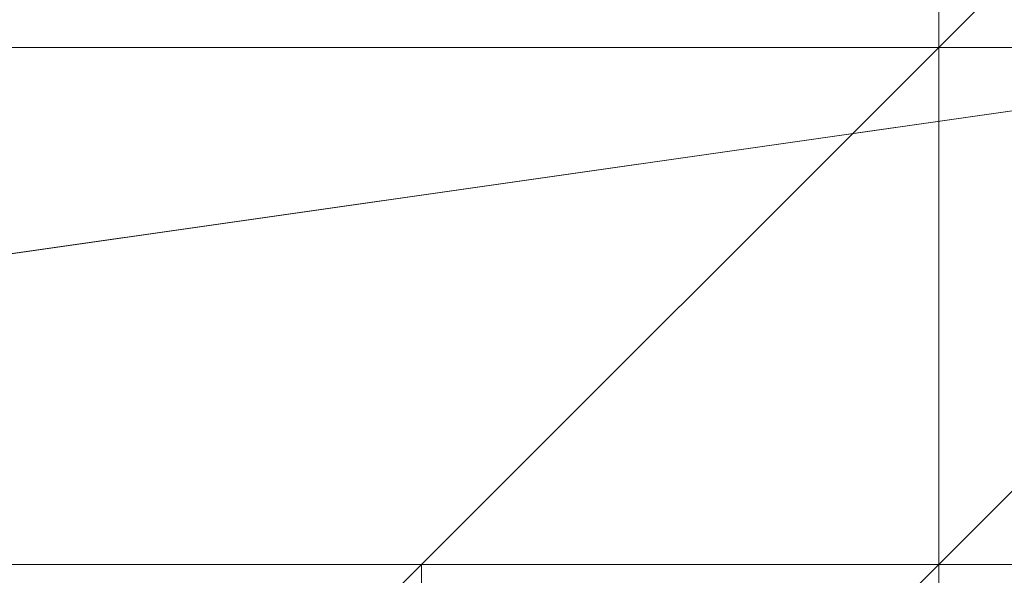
# Model space of a CAD drawing. Header units: inches. Extents: x -79624 to 52587, y -27526 to 10116.
# Tile 28 of 256: x 9818 to 9835, y -15418 to -15408. Entities that reach past the tile are written whole.
import ezdxf

# ---------------------------------------------------------------- set-up
doc = ezdxf.new("R2010")
doc.units = ezdxf.units.IN
doc.header["$MEASUREMENT"] = 0
doc.layers.add('- მექანიკური ნაწილი', color=7, linetype='Continuous', lineweight=18)
doc.layers.add('Dimensioning - General', color=7, linetype='Continuous')
doc.styles.add('GENERATED_STYLE_1', font='txt')
doc.dimstyles.new('GENERATED_STYLE__1', dxfattribs={"dimtxt": 100, "dimasz": 76, "dimexe": 0.18, "dimexo": 0.0625, "dimgap": 0, "dimtad": 0, "dimdec": 0, "dimlfac": 0.1, "dimzin": 0, "dimdsep": 46, "dimtxsty": 'GENERATED_STYLE_1', "dimblk": 'ARROWHEAD_5', "dimblk1": 'ARROWHEAD_5', "dimblk2": 'ARROWHEAD_5', "dimcen": 0.09, "dimse1": 1, "dimse2": 1, "dimclrd": 7, "dimclre": 7, "dimclrt": 7, "dimadec": 0, "dimazin": 0, "dimtfac": 1, "dimtdec": 4, "dimtmove": 0, "dimatfit": 3, "dimfxl": 1, "dimtolj": 1, "dimtzin": 0, "dimarcsym": 0})
doc.dimstyles.new('GENERATED_STYLE__2', dxfattribs={"dimtxt": 100, "dimasz": 76, "dimexe": 0.18, "dimexo": 0.0625, "dimgap": 0, "dimtad": 0, "dimtih": 1, "dimtoh": 1, "dimdec": 0, "dimlfac": 0.1, "dimzin": 0, "dimdsep": 46, "dimtxsty": 'GENERATED_STYLE_1', "dimblk": 'ARROWHEAD_5', "dimblk1": 'ARROWHEAD_5', "dimblk2": 'ARROWHEAD_5', "dimcen": 0.09, "dimse1": 1, "dimse2": 1, "dimclrd": 7, "dimclre": 7, "dimclrt": 7, "dimadec": 0, "dimazin": 0, "dimtfac": 1, "dimtdec": 4, "dimtmove": 0, "dimatfit": 3, "dimfxl": 1, "dimtolj": 1, "dimtzin": 0, "dimarcsym": 0})

# ---------------------------------------------------------------- blocks, each defined once
blk = doc.blocks.new('ARROWHEAD_5')
at = {"linetype": 'Continuous', "lineweight": 0}
blk.add_hatch(color=0, dxfattribs=at).paths.add_polyline_path([(-1, 0.2679), (0, 0), (-1, -0.2679)])
at = {"color": 0, "linetype": 'Continuous', "lineweight": 0}
blk.add_line((0, 0), (-1, 0), dxfattribs=at)
blk = doc.blocks.new('*D249')
at = {"layer": 'Defpoints', "color": 0, "linetype": 'Continuous', "transparency": 16777216}
for p in [(358.556, 209.203), (25258.556, 209.203), (1258.556, -26125.722)]:
    blk.add_point(p, dxfattribs=at)
at = {"layer": 'Dimensioning - General', "color": 7, "linetype": 'Continuous', "lineweight": -2, "transparency": 16777216}
for p, q in [((358.556, 133.203), (358.556, -12795.724)), ((358.556, -26049.722), (358.556, -13148.104))]:
    blk.add_line(p, q, dxfattribs=at)
at = {"layer": 'Dimensioning - General', "color": 7, "linetype": 'Continuous', "lineweight": -2, "transparency": 16777216, "xscale": 76.00000000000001, "yscale": 76.00000000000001, "zscale": 76.00000000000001}
for p, rotation in [((358.556, 209.203), 90), ((358.556, -26125.722), 270)]:
    blk.add_blockref('ARROWHEAD_5', p, dxfattribs=dict(at, rotation=rotation))
at = {"layer": 'Dimensioning - General', "color": 7, "linetype": 'Continuous', "lineweight": 13, "transparency": 16777216, "insert": (358.556, -12971.914), "char_height": 100, "attachment_point": 5, "rotation": 90, "style": 'GENERATED_STYLE_1'}
blk.add_mtext('\\A1;2633', dxfattribs=at)
blk = doc.blocks.new('*D264')
at = {"layer": 'Defpoints', "color": 0, "linetype": 'Continuous', "transparency": 16777216}
for p in [(7428.968, -14429.123), (51186.628, -26125.722), (51186.628, -26425.722)]:
    blk.add_point(p, dxfattribs=at)
at = {"layer": 'Dimensioning - General', "color": 7, "linetype": 'Continuous', "lineweight": -2, "transparency": 16777216}
for p, q in [((7504.968, -26425.722), (29120.843, -26425.722)), ((51110.628, -26425.722), (29468.462, -26425.722))]:
    blk.add_line(p, q, dxfattribs=at)
at = {"layer": 'Dimensioning - General', "color": 7, "linetype": 'Continuous', "lineweight": -2, "transparency": 16777216, "xscale": 76.00000000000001, "yscale": 76.00000000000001, "zscale": 76.00000000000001, "rotation": 180}
blk.add_blockref('ARROWHEAD_5', (7428.968, -26425.722), dxfattribs=at)
at = {"layer": 'Dimensioning - General', "color": 7, "linetype": 'Continuous', "lineweight": -2, "transparency": 16777216, "xscale": 76.00000000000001, "yscale": 76.00000000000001, "zscale": 76.00000000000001}
blk.add_blockref('ARROWHEAD_5', (51186.628, -26425.722), dxfattribs=at)
at = {"layer": 'Dimensioning - General', "color": 7, "linetype": 'Continuous', "lineweight": 13, "transparency": 16777216, "insert": (29294.653, -26425.722), "char_height": 100, "attachment_point": 5, "style": 'GENERATED_STYLE_1'}
blk.add_mtext('\\A1;4376', dxfattribs=at)
blk = doc.blocks.new('*D276')
at = {"layer": 'Defpoints', "color": 0, "linetype": 'Continuous', "transparency": 16777216}
for p in [(7428.968, -14429.123), (51786.628, -14429.123), (4328.728, -18360.584)]:
    blk.add_point(p, dxfattribs=at)
at = {"layer": 'Dimensioning - General', "color": 7, "linetype": 'Continuous', "lineweight": -2, "transparency": 16777216}
for p, q in [((51786.628, -14505.123), (51786.628, -16274.383)), ((51786.628, -18284.584), (51786.628, -16531.526))]:
    blk.add_line(p, q, dxfattribs=at)
at = {"layer": 'Dimensioning - General', "color": 7, "linetype": 'Continuous', "lineweight": -2, "transparency": 16777216, "xscale": 76.00000000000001, "yscale": 76.00000000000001, "zscale": 76.00000000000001}
for p, rotation in [((51786.628, -14429.123), 90), ((51786.628, -18360.584), 270)]:
    blk.add_blockref('ARROWHEAD_5', p, dxfattribs=dict(at, rotation=rotation))
at = {"layer": 'Dimensioning - General', "color": 7, "linetype": 'Continuous', "lineweight": 13, "transparency": 16777216, "insert": (51786.628, -16402.954), "char_height": 100, "attachment_point": 5, "rotation": 90, "style": 'GENERATED_STYLE_1'}
blk.add_mtext('\\A1;393', dxfattribs=at)

msp = doc.modelspace()

# ---------------------------------------------------------------- linework, layer by layer
at = {"layer": '- მექანიკური ნაწილი', "color": 7, "lineweight": 0}
msp.add_lwpolyline([(9842.73853, -15408.92462), (9842.73853, -14977.78728), (9779.86434, -14968.80526), (9779.86434, -15417.90665)], close=True, dxfattribs=at)
for points in [[(9636.15189, -15274.1942), (9636.15189, -15319.10434), (9600.22378, -15319.10434), (9600.22378, -15355.03245), (9600.22378, -15381.97854), (9636.15189, -15381.97854), (9600.22378, -15381.97854), (9600.22378, -15399.94259), (9636.15189, -15399.94259), (9636.15189, -15381.97854), (9779.86434, -15381.97854), (9779.86434, -15399.94259), (9636.15189, -15399.94259), (9779.86434, -15399.94259), (9779.86434, -15408.92462), (9779.86434, -15417.90665), (9779.86434, -15408.92462), (9779.86434, -15399.94259), (9779.86434, -15408.92462), (9779.86434, -15417.90665), (9779.86434, -15408.92462), (9779.86434, -15399.94259), (9779.86434, -15408.92462), (10282.8579, -15408.92462)], [(9779.86434, -15274.1942), (9779.86434, -15310.12231), (9779.86434, -15346.05043), (9779.86434, -15408.92462), (9779.86434, -15417.90665), (10282.8579, -15417.90665)], [(10282.8579, -15408.92462), (9779.86434, -15408.92462), (9779.86434, -15417.90665), (9636.15189, -15417.90665), (9636.15189, -15408.92462), (9779.86434, -15408.92462), (9779.86434, -15399.94259), (10282.8579, -15399.94259)], [(10282.8579, -15417.90665), (9779.86434, -15417.90665), (9779.86434, -15408.92462), (9779.86434, -15399.94259), (10282.8579, -15399.94259)], [(10282.8579, -15408.92462), (9779.86434, -15408.92462), (9779.86434, -15417.90665), (9788.84636, -15417.90665), (9788.84636, -15408.92462), (9779.86434, -15408.92462), (9779.86434, -15417.90665), (9636.15189, -15417.90665), (9636.15189, -15408.92462), (9779.86434, -15408.92462), (9788.84636, -15408.92462), (9788.84636, -15417.90665)], [(10282.8579, -15408.92462), (9779.86434, -15408.92462), (9779.86434, -15417.90665), (9779.86434, -15408.92462), (9779.86434, -15417.90665)], [(9842.73853, -15408.92462), (9779.86434, -15417.90665), (9842.73853, -15408.92462)], [(9779.86434, -15417.90665), (9842.73853, -15408.92462)]]:
    msp.add_lwpolyline(points, dxfattribs=at)
at = {"layer": '- მექანიკური ნაწილი', "lineweight": 0}
for points in [[(9842.73853, -15408.92462), (9833.7565, -15417.90665), (9824.77448, -15426.88868), (9815.79245, -15426.88868), (9806.81042, -15426.88868), (9797.82839, -15426.88868), (9788.84636, -15417.90665), (9779.86434, -15408.92462), (9779.86434, -15399.94259), (9779.86434, -15390.96057), (9770.88231, -15390.96057), (9770.88231, -15381.97854)], [(9842.73853, -15408.92462), (9833.7565, -15408.92462), (9842.73853, -15399.94259), (9833.7565, -15399.94259), (9842.73853, -15390.96057), (9833.7565, -15381.97854), (9833.7565, -15390.96057), (9842.73853, -15390.96057), (9833.7565, -15390.96057), (9833.7565, -15381.97854), (9842.73853, -15390.96057)], [(9842.73853, -15399.94259), (9833.7565, -15408.92462), (9842.73853, -15399.94259)], [(9842.73853, -15399.94259), (9833.7565, -15408.92462), (9842.73853, -15399.94259)], [(9842.73853, -15399.94259), (9833.7565, -15408.92462), (9842.73853, -15399.94259)], [(9842.73853, -15399.94259), (9833.7565, -15408.92462), (9842.73853, -15399.94259)], [(9833.7565, -15399.94259), (9833.7565, -15408.92462), (9833.7565, -15399.94259)], [(9833.7565, -15399.94259), (9833.7565, -15408.92462), (9833.7565, -15399.94259)], [(9833.7565, -15399.94259), (9833.7565, -15408.92462), (9833.7565, -15399.94259)], [(9833.7565, -15399.94259), (9833.7565, -15408.92462), (9833.7565, -15399.94259)], [(9833.7565, -15399.94259), (9833.7565, -15408.92462), (9833.7565, -15399.94259)], [(9833.7565, -15399.94259), (9833.7565, -15408.92462), (9833.7565, -15399.94259)], [(9833.7565, -15399.94259), (9833.7565, -15408.92462), (9833.7565, -15399.94259)], [(9833.7565, -15399.94259), (9833.7565, -15408.92462), (9833.7565, -15399.94259)], [(9833.7565, -15399.94259), (9833.7565, -15408.92462), (9833.7565, -15399.94259)], [(9833.7565, -15399.94259), (9833.7565, -15408.92462), (9833.7565, -15399.94259)], [(9833.7565, -15399.94259), (9833.7565, -15408.92462), (9833.7565, -15399.94259)], [(9833.7565, -15399.94259), (9833.7565, -15408.92462), (9833.7565, -15399.94259)], [(9833.7565, -15399.94259), (9833.7565, -15408.92462), (9833.7565, -15399.94259)], [(9842.73853, -15399.94259), (9833.7565, -15408.92462), (9842.73853, -15399.94259)], [(9842.73853, -15399.94259), (9833.7565, -15408.92462), (9842.73853, -15399.94259)], [(9842.73853, -15399.94259), (9833.7565, -15408.92462), (9842.73853, -15399.94259)], [(9842.73853, -15399.94259), (9833.7565, -15408.92462), (9842.73853, -15399.94259)], [(9842.73853, -15399.94259), (9833.7565, -15408.92462), (9842.73853, -15399.94259)], [(9842.73853, -15399.94259), (9833.7565, -15408.92462), (9842.73853, -15399.94259)], [(9842.73853, -15399.94259), (9833.7565, -15408.92462), (9842.73853, -15399.94259)], [(9833.7565, -15399.94259), (9833.7565, -15408.92462), (9833.7565, -15399.94259)], [(9833.7565, -15399.94259), (9833.7565, -15408.92462), (9833.7565, -15399.94259)], [(9833.7565, -15399.94259), (9833.7565, -15408.92462), (9833.7565, -15399.94259)], [(9833.7565, -15399.94259), (9833.7565, -15408.92462), (9833.7565, -15399.94259)], [(9833.7565, -15399.94259), (9833.7565, -15408.92462), (9833.7565, -15399.94259)], [(9833.7565, -15399.94259), (9833.7565, -15408.92462), (9833.7565, -15399.94259)], [(9833.7565, -15399.94259), (9833.7565, -15408.92462), (9833.7565, -15399.94259)], [(9833.7565, -15399.94259), (9833.7565, -15408.92462), (9833.7565, -15399.94259)], [(9833.7565, -15399.94259), (9833.7565, -15408.92462), (9833.7565, -15399.94259)], [(9833.7565, -15399.94259), (9833.7565, -15408.92462), (9833.7565, -15399.94259)], [(9833.7565, -15399.94259), (9833.7565, -15408.92462), (9833.7565, -15399.94259)], [(9833.7565, -15399.94259), (9833.7565, -15408.92462), (9833.7565, -15399.94259)], [(9833.7565, -15399.94259), (9833.7565, -15408.92462), (9833.7565, -15399.94259)], [(9842.73853, -15399.94259), (9833.7565, -15408.92462), (9842.73853, -15399.94259)], [(9842.73853, -15399.94259), (9833.7565, -15408.92462), (9842.73853, -15399.94259)], [(9842.73853, -15399.94259), (9833.7565, -15408.92462), (9842.73853, -15399.94259)], [(9842.73853, -15399.94259), (9833.7565, -15408.92462), (9842.73853, -15399.94259)], [(9842.73853, -15399.94259), (9833.7565, -15408.92462), (9842.73853, -15399.94259)], [(9842.73853, -15399.94259), (9833.7565, -15408.92462), (9842.73853, -15399.94259)], [(9833.7565, -15399.94259), (9833.7565, -15408.92462), (9833.7565, -15399.94259)], [(9833.7565, -15399.94259), (9833.7565, -15408.92462), (9833.7565, -15399.94259)], [(9833.7565, -15399.94259), (9833.7565, -15408.92462), (9833.7565, -15399.94259)], [(9833.7565, -15399.94259), (9833.7565, -15408.92462), (9833.7565, -15399.94259)], [(9833.7565, -15399.94259), (9833.7565, -15408.92462), (9833.7565, -15399.94259)], [(9833.7565, -15399.94259), (9833.7565, -15408.92462), (9833.7565, -15399.94259)], [(9833.7565, -15399.94259), (9833.7565, -15408.92462), (9833.7565, -15399.94259)], [(9833.7565, -15399.94259), (9833.7565, -15408.92462), (9833.7565, -15399.94259)], [(9833.7565, -15399.94259), (9833.7565, -15408.92462), (9833.7565, -15399.94259)], [(9833.7565, -15399.94259), (9833.7565, -15408.92462), (9833.7565, -15399.94259)], [(9833.7565, -15399.94259), (9833.7565, -15408.92462), (9833.7565, -15399.94259)], [(9833.7565, -15399.94259), (9833.7565, -15408.92462), (9833.7565, -15399.94259)], [(9833.7565, -15399.94259), (9833.7565, -15408.92462), (9833.7565, -15399.94259)], [(9842.73853, -15399.94259), (9833.7565, -15408.92462), (9842.73853, -15399.94259)], [(9842.73853, -15399.94259), (9833.7565, -15408.92462), (9842.73853, -15399.94259)], [(9833.7565, -15408.92462), (9824.77448, -15417.90665), (9833.7565, -15408.92462)], [(9833.7565, -15408.92462), (9824.77448, -15417.90665), (9833.7565, -15408.92462)], [(9833.7565, -15408.92462), (9824.77448, -15417.90665), (9833.7565, -15408.92462)], [(9833.7565, -15408.92462), (9824.77448, -15417.90665), (9833.7565, -15408.92462)], [(9833.7565, -15408.92462), (9824.77448, -15417.90665), (9833.7565, -15408.92462)], [(9833.7565, -15408.92462), (9824.77448, -15417.90665), (9833.7565, -15408.92462)], [(9833.7565, -15408.92462), (9824.77448, -15417.90665), (9833.7565, -15408.92462)], [(9833.7565, -15408.92462), (9824.77448, -15417.90665), (9833.7565, -15408.92462)], [(9833.7565, -15408.92462), (9824.77448, -15417.90665), (9833.7565, -15408.92462)], [(9833.7565, -15408.92462), (9824.77448, -15417.90665), (9833.7565, -15408.92462)], [(9833.7565, -15408.92462), (9824.77448, -15417.90665), (9833.7565, -15408.92462)], [(9833.7565, -15408.92462), (9824.77448, -15417.90665), (9833.7565, -15408.92462)], [(9833.7565, -15408.92462), (9824.77448, -15417.90665), (9833.7565, -15408.92462)], [(9833.7565, -15408.92462), (9824.77448, -15417.90665), (9833.7565, -15408.92462)], [(9833.7565, -15408.92462), (9824.77448, -15417.90665), (9833.7565, -15408.92462)], [(9833.7565, -15408.92462), (9824.77448, -15417.90665), (9833.7565, -15408.92462)], [(9833.7565, -15408.92462), (9824.77448, -15417.90665), (9833.7565, -15408.92462)], [(9833.7565, -15408.92462), (9824.77448, -15417.90665), (9833.7565, -15408.92462)], [(9833.7565, -15408.92462), (9824.77448, -15417.90665), (9833.7565, -15408.92462)], [(9833.7565, -15408.92462), (9824.77448, -15417.90665), (9833.7565, -15408.92462)], [(9833.7565, -15408.92462), (9824.77448, -15417.90665), (9833.7565, -15408.92462)], [(9833.7565, -15408.92462), (9824.77448, -15417.90665), (9833.7565, -15408.92462)], [(9833.7565, -15408.92462), (9824.77448, -15417.90665), (9833.7565, -15408.92462)], [(9833.7565, -15408.92462), (9824.77448, -15417.90665), (9833.7565, -15408.92462)], [(9833.7565, -15408.92462), (9824.77448, -15417.90665), (9833.7565, -15408.92462)], [(9833.7565, -15408.92462), (9824.77448, -15417.90665), (9833.7565, -15408.92462)], [(9833.7565, -15408.92462), (9824.77448, -15417.90665), (9833.7565, -15408.92462)], [(9833.7565, -15408.92462), (9824.77448, -15417.90665), (9833.7565, -15408.92462)], [(9833.7565, -15408.92462), (9824.77448, -15417.90665), (9833.7565, -15408.92462)], [(9833.7565, -15408.92462), (9824.77448, -15417.90665), (9833.7565, -15408.92462)], [(9833.7565, -15408.92462), (9824.77448, -15417.90665), (9833.7565, -15408.92462)], [(9833.7565, -15408.92462), (9824.77448, -15417.90665), (9833.7565, -15408.92462)], [(9833.7565, -15408.92462), (9824.77448, -15417.90665), (9833.7565, -15408.92462)], [(9833.7565, -15408.92462), (9824.77448, -15417.90665), (9833.7565, -15408.92462)], [(9833.7565, -15408.92462), (9824.77448, -15417.90665), (9833.7565, -15408.92462)], [(9833.7565, -15408.92462), (9824.77448, -15417.90665), (9833.7565, -15408.92462)], [(9833.7565, -15408.92462), (9824.77448, -15417.90665), (9833.7565, -15408.92462)], [(9833.7565, -15408.92462), (9824.77448, -15417.90665), (9833.7565, -15408.92462)], [(9833.7565, -15408.92462), (9824.77448, -15417.90665), (9833.7565, -15408.92462)], [(9833.7565, -15408.92462), (9824.77448, -15417.90665), (9833.7565, -15408.92462)], [(9833.7565, -15408.92462), (9824.77448, -15417.90665), (9833.7565, -15408.92462)], [(9833.7565, -15408.92462), (9824.77448, -15417.90665), (9833.7565, -15408.92462)], [(9833.7565, -15417.90665), (9842.73853, -15408.92462), (9833.7565, -15417.90665)], [(9833.7565, -15417.90665), (9842.73853, -15408.92462), (9833.7565, -15417.90665)], [(9842.73853, -15408.92462), (9833.7565, -15417.90665), (9842.73853, -15408.92462)], [(9842.73853, -15408.92462), (9833.7565, -15417.90665), (9842.73853, -15408.92462)], [(9842.73853, -15408.92462), (9833.7565, -15417.90665), (9842.73853, -15408.92462)], [(9842.73853, -15408.92462), (9833.7565, -15417.90665), (9842.73853, -15408.92462)], [(9842.73853, -15408.92462), (9833.7565, -15417.90665), (9842.73853, -15408.92462)], [(9833.7565, -15408.92462), (9833.7565, -15417.90665), (9833.7565, -15408.92462)], [(9833.7565, -15408.92462), (9833.7565, -15417.90665), (9833.7565, -15408.92462)], [(9833.7565, -15417.90665), (9833.7565, -15408.92462), (9833.7565, -15417.90665)], [(9833.7565, -15408.92462), (9833.7565, -15408.92462)], [(9833.7565, -15417.90665), (9833.7565, -15408.92462), (9833.7565, -15417.90665)], [(9833.7565, -15408.92462), (9833.7565, -15417.90665), (9833.7565, -15408.92462)], [(9833.7565, -15408.92462), (9833.7565, -15417.90665), (9833.7565, -15408.92462)], [(9833.7565, -15408.92462), (9833.7565, -15417.90665), (9833.7565, -15408.92462)], [(9833.7565, -15408.92462), (9833.7565, -15417.90665), (9833.7565, -15408.92462)], [(9833.7565, -15408.92462), (9833.7565, -15417.90665), (9833.7565, -15408.92462)], [(9833.7565, -15408.92462), (9833.7565, -15417.90665), (9833.7565, -15408.92462)], [(9842.73853, -15408.92462), (9833.7565, -15417.90665), (9842.73853, -15408.92462)], [(9833.7565, -15408.92462), (9833.7565, -15408.92462)], [(9833.7565, -15408.92462), (9833.7565, -15408.92462)], [(9833.7565, -15408.92462), (9833.7565, -15408.92462)], [(9833.7565, -15408.92462), (9833.7565, -15408.92462)], [(9833.7565, -15408.92462), (9833.7565, -15408.92462)], [(9833.7565, -15408.92462), (9833.7565, -15408.92462)], [(9833.7565, -15408.92462), (9833.7565, -15408.92462)], [(9833.7565, -15408.92462), (9833.7565, -15408.92462)], [(9833.7565, -15408.92462), (9833.7565, -15408.92462)], [(9833.7565, -15408.92462), (9833.7565, -15408.92462)], [(9833.7565, -15408.92462), (9833.7565, -15408.92462)], [(9833.7565, -15408.92462), (9833.7565, -15408.92462)], [(9833.7565, -15408.92462), (9833.7565, -15408.92462)], [(9833.7565, -15408.92462), (9833.7565, -15408.92462)], [(9833.7565, -15408.92462), (9833.7565, -15408.92462)], [(9833.7565, -15408.92462), (9833.7565, -15408.92462)], [(9833.7565, -15408.92462), (9833.7565, -15408.92462)], [(9833.7565, -15408.92462), (9833.7565, -15408.92462)], [(9833.7565, -15408.92462), (9833.7565, -15408.92462)], [(9833.7565, -15408.92462), (9833.7565, -15408.92462)], [(9833.7565, -15408.92462), (9833.7565, -15408.92462)], [(9833.7565, -15408.92462), (9833.7565, -15408.92462)], [(9833.7565, -15408.92462), (9833.7565, -15408.92462)], [(9842.73853, -15408.92462), (9833.7565, -15408.92462), (9842.73853, -15408.92462)], [(9833.7565, -15408.92462), (9833.7565, -15408.92462)], [(9842.73853, -15408.92462), (9833.7565, -15408.92462), (9842.73853, -15408.92462)], [(9833.7565, -15408.92462), (9842.73853, -15408.92462), (9833.7565, -15408.92462)], [(9842.73853, -15408.92462), (9833.7565, -15417.90665), (9842.73853, -15408.92462)], [(9842.73853, -15408.92462), (9833.7565, -15417.90665), (9842.73853, -15408.92462)], [(9842.73853, -15408.92462), (9833.7565, -15417.90665), (9842.73853, -15408.92462)], [(9842.73853, -15408.92462), (9833.7565, -15417.90665), (9842.73853, -15408.92462)], [(9842.73853, -15408.92462), (9833.7565, -15417.90665), (9842.73853, -15408.92462)], [(9833.7565, -15408.92462), (9833.7565, -15417.90665), (9833.7565, -15408.92462)], [(9833.7565, -15408.92462), (9833.7565, -15417.90665), (9833.7565, -15408.92462)], [(9833.7565, -15417.90665), (9833.7565, -15408.92462), (9833.7565, -15417.90665)], [(9833.7565, -15408.92462), (9833.7565, -15408.92462)], [(9833.7565, -15417.90665), (9833.7565, -15408.92462), (9833.7565, -15417.90665)], [(9833.7565, -15408.92462), (9833.7565, -15417.90665), (9833.7565, -15408.92462)], [(9833.7565, -15408.92462), (9833.7565, -15417.90665), (9833.7565, -15408.92462)], [(9833.7565, -15408.92462), (9833.7565, -15417.90665), (9833.7565, -15408.92462)], [(9833.7565, -15408.92462), (9833.7565, -15417.90665), (9833.7565, -15408.92462)], [(9833.7565, -15408.92462), (9833.7565, -15417.90665), (9833.7565, -15408.92462)], [(9833.7565, -15408.92462), (9833.7565, -15417.90665), (9833.7565, -15408.92462)], [(9842.73853, -15408.92462), (9833.7565, -15417.90665), (9842.73853, -15408.92462)], [(9842.73853, -15408.92462), (9833.7565, -15408.92462), (9842.73853, -15408.92462)], [(9833.7565, -15408.92462), (9833.7565, -15408.92462)], [(9833.7565, -15408.92462), (9833.7565, -15408.92462)], [(9833.7565, -15408.92462), (9833.7565, -15408.92462)], [(9833.7565, -15408.92462), (9833.7565, -15408.92462)], [(9833.7565, -15408.92462), (9833.7565, -15408.92462)], [(9833.7565, -15408.92462), (9833.7565, -15408.92462)], [(9833.7565, -15408.92462), (9833.7565, -15408.92462)], [(9833.7565, -15408.92462), (9833.7565, -15408.92462)], [(9833.7565, -15408.92462), (9833.7565, -15408.92462)], [(9833.7565, -15408.92462), (9833.7565, -15408.92462)], [(9833.7565, -15408.92462), (9833.7565, -15408.92462)], [(9833.7565, -15408.92462), (9833.7565, -15408.92462)], [(9833.7565, -15408.92462), (9833.7565, -15408.92462)], [(9833.7565, -15408.92462), (9833.7565, -15408.92462)], [(9833.7565, -15408.92462), (9833.7565, -15408.92462)], [(9833.7565, -15408.92462), (9833.7565, -15408.92462)], [(9833.7565, -15408.92462), (9833.7565, -15408.92462)], [(9833.7565, -15408.92462), (9833.7565, -15408.92462)], [(9833.7565, -15408.92462), (9833.7565, -15408.92462)], [(9833.7565, -15408.92462), (9833.7565, -15408.92462)], [(9833.7565, -15408.92462), (9833.7565, -15408.92462)], [(9833.7565, -15408.92462), (9833.7565, -15408.92462)], [(9833.7565, -15408.92462), (9833.7565, -15408.92462)], [(9842.73853, -15408.92462), (9833.7565, -15408.92462), (9842.73853, -15408.92462)], [(9833.7565, -15408.92462), (9833.7565, -15408.92462)], [(9842.73853, -15408.92462), (9833.7565, -15408.92462), (9842.73853, -15408.92462)], [(9833.7565, -15408.92462), (9842.73853, -15408.92462), (9833.7565, -15408.92462)], [(9842.73853, -15408.92462), (9833.7565, -15417.90665), (9842.73853, -15408.92462)], [(9842.73853, -15408.92462), (9833.7565, -15417.90665), (9842.73853, -15408.92462)], [(9842.73853, -15408.92462), (9833.7565, -15417.90665), (9842.73853, -15408.92462)], [(9842.73853, -15408.92462), (9833.7565, -15417.90665), (9842.73853, -15408.92462)], [(9842.73853, -15408.92462), (9833.7565, -15417.90665), (9842.73853, -15408.92462)], [(9833.7565, -15408.92462), (9833.7565, -15417.90665), (9833.7565, -15408.92462)], [(9833.7565, -15408.92462), (9833.7565, -15417.90665), (9833.7565, -15408.92462)], [(9833.7565, -15417.90665), (9833.7565, -15408.92462), (9833.7565, -15417.90665)], [(9833.7565, -15408.92462), (9833.7565, -15408.92462)], [(9833.7565, -15417.90665), (9833.7565, -15408.92462), (9833.7565, -15417.90665)], [(9833.7565, -15408.92462), (9833.7565, -15417.90665), (9833.7565, -15408.92462)], [(9833.7565, -15408.92462), (9833.7565, -15417.90665), (9833.7565, -15408.92462)], [(9833.7565, -15408.92462), (9833.7565, -15417.90665), (9833.7565, -15408.92462)], [(9833.7565, -15408.92462), (9833.7565, -15417.90665), (9833.7565, -15408.92462)], [(9833.7565, -15408.92462), (9833.7565, -15417.90665), (9833.7565, -15408.92462)], [(9833.7565, -15408.92462), (9833.7565, -15417.90665), (9833.7565, -15408.92462)], [(9842.73853, -15408.92462), (9833.7565, -15417.90665), (9842.73853, -15408.92462)], [(9833.7565, -15408.92462), (9833.7565, -15408.92462)], [(9833.7565, -15408.92462), (9833.7565, -15408.92462)], [(9833.7565, -15408.92462), (9833.7565, -15408.92462)], [(9833.7565, -15408.92462), (9833.7565, -15408.92462)], [(9833.7565, -15408.92462), (9833.7565, -15408.92462)], [(9833.7565, -15408.92462), (9833.7565, -15408.92462)], [(9833.7565, -15408.92462), (9833.7565, -15408.92462)], [(9833.7565, -15408.92462), (9833.7565, -15408.92462)], [(9833.7565, -15408.92462), (9833.7565, -15408.92462)], [(9833.7565, -15408.92462), (9833.7565, -15408.92462)], [(9833.7565, -15408.92462), (9833.7565, -15408.92462)], [(9833.7565, -15408.92462), (9833.7565, -15408.92462)], [(9833.7565, -15408.92462), (9833.7565, -15408.92462)], [(9833.7565, -15408.92462), (9833.7565, -15408.92462)], [(9833.7565, -15408.92462), (9833.7565, -15408.92462)], [(9833.7565, -15408.92462), (9833.7565, -15408.92462)], [(9833.7565, -15408.92462), (9833.7565, -15408.92462)], [(9833.7565, -15408.92462), (9833.7565, -15408.92462)], [(9833.7565, -15408.92462), (9833.7565, -15408.92462)], [(9833.7565, -15408.92462), (9833.7565, -15408.92462)], [(9833.7565, -15408.92462), (9833.7565, -15408.92462)], [(9833.7565, -15408.92462), (9833.7565, -15408.92462)], [(9833.7565, -15408.92462), (9833.7565, -15408.92462)], [(9842.73853, -15408.92462), (9833.7565, -15408.92462), (9842.73853, -15408.92462)], [(9833.7565, -15408.92462), (9833.7565, -15408.92462)], [(9842.73853, -15408.92462), (9833.7565, -15408.92462), (9842.73853, -15408.92462)], [(9833.7565, -15408.92462), (9842.73853, -15408.92462), (9833.7565, -15408.92462)], [(9833.7565, -15417.90665), (9842.73853, -15408.92462), (9833.7565, -15417.90665)], [(9833.7565, -15417.90665), (9842.73853, -15408.92462)], [(9824.77448, -15417.90665), (9815.79245, -15426.88868), (9824.77448, -15417.90665)], [(9824.77448, -15417.90665), (9815.79245, -15426.88868), (9824.77448, -15417.90665)], [(9815.79245, -15417.90665), (9824.77448, -15417.90665)], [(9824.77448, -15417.90665), (9815.79245, -15417.90665), (9824.77448, -15417.90665)], [(9824.77448, -15417.90665), (9815.79245, -15417.90665), (9824.77448, -15417.90665)], [(9824.77448, -15417.90665), (9815.79245, -15417.90665), (9824.77448, -15417.90665)], [(9824.77448, -15417.90665), (9815.79245, -15417.90665), (9824.77448, -15417.90665)], [(9824.77448, -15417.90665), (9815.79245, -15417.90665), (9824.77448, -15417.90665)], [(9824.77448, -15417.90665), (9815.79245, -15417.90665), (9824.77448, -15417.90665)], [(9824.77448, -15417.90665), (9815.79245, -15417.90665), (9824.77448, -15417.90665)], [(9824.77448, -15417.90665), (9815.79245, -15417.90665), (9824.77448, -15417.90665)], [(9824.77448, -15417.90665), (9815.79245, -15417.90665), (9824.77448, -15417.90665)], [(9824.77448, -15417.90665), (9815.79245, -15417.90665), (9824.77448, -15417.90665)], [(9824.77448, -15417.90665), (9815.79245, -15417.90665), (9824.77448, -15417.90665)], [(9824.77448, -15417.90665), (9815.79245, -15417.90665), (9824.77448, -15417.90665)], [(9824.77448, -15417.90665), (9815.79245, -15417.90665), (9824.77448, -15417.90665)], [(9824.77448, -15417.90665), (9815.79245, -15417.90665), (9824.77448, -15417.90665)], [(9824.77448, -15417.90665), (9815.79245, -15417.90665)], [(9824.77448, -15417.90665), (9815.79245, -15426.88868), (9824.77448, -15417.90665)], [(9824.77448, -15417.90665), (9815.79245, -15426.88868), (9824.77448, -15417.90665)], [(9824.77448, -15417.90665), (9815.79245, -15426.88868), (9824.77448, -15417.90665)], [(9824.77448, -15417.90665), (9815.79245, -15426.88868), (9824.77448, -15417.90665)], [(9824.77448, -15417.90665), (9815.79245, -15426.88868)], [(9824.77448, -15417.90665), (9815.79245, -15417.90665), (9824.77448, -15417.90665)], [(9824.77448, -15417.90665), (9815.79245, -15417.90665), (9824.77448, -15417.90665)], [(9824.77448, -15417.90665), (9815.79245, -15417.90665), (9824.77448, -15417.90665)], [(9824.77448, -15417.90665), (9815.79245, -15417.90665), (9824.77448, -15417.90665)], [(9824.77448, -15417.90665), (9815.79245, -15417.90665), (9824.77448, -15417.90665)], [(9824.77448, -15417.90665), (9815.79245, -15417.90665), (9824.77448, -15417.90665)], [(9824.77448, -15417.90665), (9815.79245, -15417.90665), (9824.77448, -15417.90665)], [(9824.77448, -15417.90665), (9815.79245, -15417.90665), (9824.77448, -15417.90665)], [(9824.77448, -15417.90665), (9815.79245, -15417.90665), (9824.77448, -15417.90665)], [(9824.77448, -15417.90665), (9815.79245, -15417.90665), (9824.77448, -15417.90665)], [(9824.77448, -15417.90665), (9815.79245, -15417.90665), (9824.77448, -15417.90665)], [(9824.77448, -15417.90665), (9815.79245, -15417.90665), (9824.77448, -15417.90665)], [(9824.77448, -15417.90665), (9815.79245, -15417.90665), (9824.77448, -15417.90665)], [(9824.77448, -15417.90665), (9815.79245, -15417.90665), (9824.77448, -15417.90665)], [(9815.79245, -15426.88868), (9824.77448, -15417.90665)], [(9824.77448, -15417.90665), (9815.79245, -15426.88868), (9824.77448, -15417.90665)], [(9824.77448, -15417.90665), (9815.79245, -15426.88868), (9824.77448, -15417.90665)], [(9824.77448, -15417.90665), (9815.79245, -15426.88868), (9824.77448, -15417.90665)], [(9824.77448, -15417.90665), (9815.79245, -15426.88868), (9824.77448, -15417.90665)], [(9824.77448, -15417.90665), (9815.79245, -15426.88868)], [(9815.79245, -15417.90665), (9824.77448, -15417.90665)], [(9824.77448, -15417.90665), (9815.79245, -15417.90665), (9824.77448, -15417.90665)], [(9824.77448, -15417.90665), (9815.79245, -15417.90665), (9824.77448, -15417.90665)], [(9824.77448, -15417.90665), (9815.79245, -15417.90665), (9824.77448, -15417.90665)], [(9824.77448, -15417.90665), (9815.79245, -15417.90665), (9824.77448, -15417.90665)], [(9824.77448, -15417.90665), (9815.79245, -15417.90665), (9824.77448, -15417.90665)], [(9824.77448, -15417.90665), (9815.79245, -15417.90665), (9824.77448, -15417.90665)], [(9824.77448, -15417.90665), (9815.79245, -15417.90665), (9824.77448, -15417.90665)], [(9824.77448, -15417.90665), (9815.79245, -15417.90665), (9824.77448, -15417.90665)], [(9824.77448, -15417.90665), (9815.79245, -15417.90665), (9824.77448, -15417.90665)], [(9824.77448, -15417.90665), (9815.79245, -15417.90665), (9824.77448, -15417.90665)], [(9824.77448, -15417.90665), (9815.79245, -15417.90665), (9824.77448, -15417.90665)], [(9824.77448, -15417.90665), (9815.79245, -15417.90665), (9824.77448, -15417.90665)], [(9824.77448, -15417.90665), (9815.79245, -15417.90665), (9824.77448, -15417.90665)], [(9824.77448, -15417.90665), (9815.79245, -15417.90665), (9824.77448, -15417.90665)], [(9824.77448, -15417.90665), (9815.79245, -15417.90665)], [(9815.79245, -15426.88868), (9824.77448, -15417.90665)], [(9824.77448, -15417.90665), (9815.79245, -15426.88868), (9824.77448, -15417.90665)], [(9824.77448, -15417.90665), (9815.79245, -15426.88868), (9824.77448, -15417.90665)], [(9833.7565, -15426.88868), (9824.77448, -15426.88868), (9833.7565, -15417.90665)], [(9824.77448, -15426.88868), (9833.7565, -15417.90665), (9824.77448, -15426.88868)], [(9833.7565, -15417.90665), (9824.77448, -15426.88868), (9833.7565, -15417.90665)], [(9833.7565, -15417.90665), (9824.77448, -15426.88868), (9833.7565, -15417.90665)], [(9833.7565, -15417.90665), (9824.77448, -15426.88868), (9833.7565, -15417.90665)], [(9833.7565, -15417.90665), (9824.77448, -15426.88868), (9833.7565, -15417.90665)], [(9833.7565, -15417.90665), (9824.77448, -15426.88868), (9833.7565, -15417.90665)], [(9824.77448, -15417.90665), (9824.77448, -15417.90665)], [(9824.77448, -15426.88868), (9824.77448, -15417.90665), (9824.77448, -15426.88868)], [(9824.77448, -15417.90665), (9824.77448, -15426.88868), (9824.77448, -15417.90665)], [(9824.77448, -15417.90665), (9824.77448, -15426.88868), (9824.77448, -15417.90665)], [(9824.77448, -15417.90665), (9824.77448, -15426.88868), (9824.77448, -15417.90665)], [(9824.77448, -15417.90665), (9824.77448, -15426.88868), (9824.77448, -15417.90665)], [(9824.77448, -15417.90665), (9833.7565, -15417.90665), (9824.77448, -15417.90665)], [(9824.77448, -15417.90665), (9824.77448, -15417.90665)], [(9833.7565, -15417.90665), (9824.77448, -15417.90665), (9833.7565, -15417.90665)], [(9824.77448, -15417.90665), (9824.77448, -15417.90665)], [(9833.7565, -15417.90665), (9824.77448, -15417.90665), (9833.7565, -15417.90665)], [(9824.77448, -15417.90665), (9824.77448, -15417.90665)], [(9824.77448, -15417.90665), (9824.77448, -15417.90665)], [(9824.77448, -15417.90665), (9824.77448, -15417.90665)], [(9824.77448, -15417.90665), (9824.77448, -15417.90665)], [(9824.77448, -15417.90665), (9824.77448, -15417.90665)], [(9824.77448, -15417.90665), (9824.77448, -15417.90665)], [(9824.77448, -15417.90665), (9824.77448, -15417.90665)], [(9824.77448, -15417.90665), (9824.77448, -15417.90665)], [(9824.77448, -15417.90665), (9824.77448, -15417.90665)], [(9824.77448, -15417.90665), (9824.77448, -15417.90665)], [(9824.77448, -15417.90665), (9824.77448, -15417.90665)], [(9824.77448, -15417.90665), (9824.77448, -15417.90665)], [(9824.77448, -15417.90665), (9824.77448, -15417.90665)], [(9824.77448, -15417.90665), (9824.77448, -15417.90665)], [(9824.77448, -15417.90665), (9824.77448, -15417.90665)], [(9824.77448, -15417.90665), (9824.77448, -15417.90665)], [(9824.77448, -15417.90665), (9824.77448, -15417.90665)], [(9833.7565, -15417.90665), (9824.77448, -15417.90665), (9833.7565, -15417.90665)], [(9824.77448, -15417.90665), (9824.77448, -15417.90665)], [(9833.7565, -15417.90665), (9824.77448, -15417.90665), (9833.7565, -15417.90665)], [(9824.77448, -15417.90665), (9824.77448, -15417.90665)], [(9833.7565, -15417.90665), (9824.77448, -15417.90665), (9833.7565, -15417.90665)], [(9824.77448, -15417.90665), (9824.77448, -15417.90665)], [(9833.7565, -15417.90665), (9824.77448, -15417.90665), (9833.7565, -15417.90665)], [(9824.77448, -15417.90665), (9824.77448, -15417.90665)], [(9833.7565, -15417.90665), (9824.77448, -15417.90665), (9833.7565, -15417.90665)], [(9824.77448, -15417.90665), (9824.77448, -15417.90665)], [(9833.7565, -15417.90665), (9824.77448, -15417.90665), (9833.7565, -15417.90665)], [(9824.77448, -15417.90665), (9824.77448, -15417.90665)], [(9833.7565, -15417.90665), (9824.77448, -15417.90665), (9833.7565, -15417.90665)], [(9824.77448, -15417.90665), (9833.7565, -15417.90665), (9824.77448, -15417.90665)], [(9833.7565, -15417.90665), (9824.77448, -15426.88868), (9833.7565, -15417.90665)], [(9833.7565, -15417.90665), (9824.77448, -15426.88868), (9833.7565, -15417.90665)], [(9833.7565, -15417.90665), (9824.77448, -15426.88868), (9833.7565, -15417.90665)], [(9833.7565, -15417.90665), (9824.77448, -15426.88868), (9833.7565, -15417.90665)], [(9833.7565, -15417.90665), (9824.77448, -15426.88868), (9833.7565, -15417.90665)], [(9824.77448, -15417.90665), (9824.77448, -15417.90665)], [(9824.77448, -15426.88868), (9824.77448, -15417.90665), (9824.77448, -15426.88868)], [(9824.77448, -15417.90665), (9824.77448, -15426.88868), (9824.77448, -15417.90665)], [(9824.77448, -15417.90665), (9824.77448, -15426.88868), (9824.77448, -15417.90665)], [(9824.77448, -15417.90665), (9824.77448, -15426.88868), (9824.77448, -15417.90665)], [(9824.77448, -15417.90665), (9824.77448, -15426.88868), (9824.77448, -15417.90665)], [(9824.77448, -15417.90665), (9833.7565, -15417.90665), (9824.77448, -15417.90665)], [(9824.77448, -15417.90665), (9824.77448, -15417.90665)], [(9833.7565, -15417.90665), (9824.77448, -15417.90665), (9833.7565, -15417.90665)], [(9824.77448, -15417.90665), (9824.77448, -15417.90665)], [(9833.7565, -15417.90665), (9824.77448, -15417.90665), (9833.7565, -15417.90665)], [(9824.77448, -15417.90665), (9824.77448, -15417.90665)], [(9824.77448, -15417.90665), (9824.77448, -15417.90665)], [(9824.77448, -15417.90665), (9824.77448, -15417.90665)], [(9824.77448, -15417.90665), (9824.77448, -15417.90665)], [(9824.77448, -15417.90665), (9824.77448, -15417.90665)], [(9824.77448, -15417.90665), (9824.77448, -15417.90665)], [(9824.77448, -15417.90665), (9824.77448, -15417.90665)], [(9824.77448, -15417.90665), (9824.77448, -15417.90665)], [(9824.77448, -15417.90665), (9824.77448, -15417.90665)], [(9824.77448, -15417.90665), (9824.77448, -15417.90665)], [(9824.77448, -15417.90665), (9824.77448, -15417.90665)], [(9824.77448, -15417.90665), (9824.77448, -15417.90665)], [(9824.77448, -15417.90665), (9824.77448, -15417.90665)], [(9824.77448, -15417.90665), (9824.77448, -15417.90665)], [(9824.77448, -15417.90665), (9824.77448, -15417.90665)], [(9824.77448, -15417.90665), (9824.77448, -15417.90665)], [(9824.77448, -15417.90665), (9824.77448, -15417.90665)], [(9833.7565, -15417.90665), (9824.77448, -15417.90665), (9833.7565, -15417.90665)], [(9824.77448, -15417.90665), (9824.77448, -15417.90665)], [(9833.7565, -15417.90665), (9824.77448, -15417.90665), (9833.7565, -15417.90665)], [(9824.77448, -15417.90665), (9824.77448, -15417.90665)], [(9833.7565, -15417.90665), (9824.77448, -15417.90665), (9833.7565, -15417.90665)], [(9824.77448, -15417.90665), (9824.77448, -15417.90665)], [(9833.7565, -15417.90665), (9824.77448, -15417.90665), (9833.7565, -15417.90665)], [(9824.77448, -15417.90665), (9824.77448, -15417.90665)], [(9833.7565, -15417.90665), (9824.77448, -15417.90665), (9833.7565, -15417.90665)], [(9824.77448, -15417.90665), (9824.77448, -15417.90665)], [(9833.7565, -15417.90665), (9824.77448, -15417.90665), (9833.7565, -15417.90665)], [(9824.77448, -15417.90665), (9824.77448, -15417.90665)], [(9833.7565, -15417.90665), (9824.77448, -15417.90665), (9833.7565, -15417.90665)], [(9824.77448, -15417.90665), (9833.7565, -15417.90665), (9824.77448, -15417.90665)], [(9833.7565, -15417.90665), (9824.77448, -15426.88868), (9833.7565, -15417.90665)], [(9833.7565, -15417.90665), (9824.77448, -15426.88868), (9833.7565, -15417.90665)], [(9833.7565, -15417.90665), (9824.77448, -15426.88868), (9833.7565, -15417.90665)], [(9833.7565, -15417.90665), (9824.77448, -15426.88868), (9833.7565, -15417.90665)], [(9833.7565, -15417.90665), (9824.77448, -15426.88868), (9833.7565, -15417.90665)], [(9824.77448, -15417.90665), (9824.77448, -15417.90665)], [(9824.77448, -15426.88868), (9824.77448, -15417.90665), (9824.77448, -15426.88868)], [(9824.77448, -15417.90665), (9824.77448, -15426.88868), (9824.77448, -15417.90665)], [(9824.77448, -15417.90665), (9824.77448, -15426.88868), (9824.77448, -15417.90665)], [(9824.77448, -15417.90665), (9824.77448, -15426.88868), (9824.77448, -15417.90665)], [(9824.77448, -15417.90665), (9824.77448, -15426.88868), (9824.77448, -15417.90665)], [(9824.77448, -15417.90665), (9833.7565, -15417.90665), (9824.77448, -15417.90665)], [(9824.77448, -15417.90665), (9824.77448, -15417.90665)], [(9833.7565, -15417.90665), (9824.77448, -15417.90665), (9833.7565, -15417.90665)], [(9824.77448, -15417.90665), (9824.77448, -15417.90665)], [(9833.7565, -15417.90665), (9824.77448, -15417.90665), (9833.7565, -15417.90665)], [(9824.77448, -15417.90665), (9824.77448, -15417.90665)], [(9824.77448, -15417.90665), (9824.77448, -15417.90665)], [(9824.77448, -15417.90665), (9824.77448, -15417.90665)], [(9824.77448, -15417.90665), (9824.77448, -15417.90665)], [(9824.77448, -15417.90665), (9824.77448, -15417.90665)], [(9824.77448, -15417.90665), (9824.77448, -15417.90665)], [(9824.77448, -15417.90665), (9824.77448, -15417.90665)], [(9824.77448, -15417.90665), (9824.77448, -15417.90665)], [(9824.77448, -15417.90665), (9824.77448, -15417.90665)], [(9824.77448, -15417.90665), (9824.77448, -15417.90665)], [(9824.77448, -15417.90665), (9824.77448, -15417.90665)], [(9824.77448, -15417.90665), (9824.77448, -15417.90665)], [(9824.77448, -15417.90665), (9824.77448, -15417.90665)], [(9824.77448, -15417.90665), (9824.77448, -15417.90665)], [(9824.77448, -15417.90665), (9824.77448, -15417.90665)], [(9824.77448, -15417.90665), (9824.77448, -15417.90665)], [(9824.77448, -15417.90665), (9824.77448, -15417.90665)], [(9833.7565, -15417.90665), (9824.77448, -15417.90665), (9833.7565, -15417.90665)], [(9824.77448, -15417.90665), (9824.77448, -15417.90665)], [(9833.7565, -15417.90665), (9824.77448, -15417.90665), (9833.7565, -15417.90665)], [(9824.77448, -15417.90665), (9824.77448, -15417.90665)], [(9833.7565, -15417.90665), (9824.77448, -15417.90665), (9833.7565, -15417.90665)], [(9824.77448, -15417.90665), (9824.77448, -15417.90665)], [(9833.7565, -15417.90665), (9824.77448, -15417.90665), (9833.7565, -15417.90665)], [(9824.77448, -15417.90665), (9824.77448, -15417.90665)], [(9833.7565, -15417.90665), (9824.77448, -15417.90665), (9833.7565, -15417.90665)], [(9824.77448, -15417.90665), (9824.77448, -15417.90665)], [(9833.7565, -15417.90665), (9824.77448, -15417.90665), (9833.7565, -15417.90665)], [(9824.77448, -15417.90665), (9824.77448, -15417.90665)], [(9833.7565, -15417.90665), (9824.77448, -15417.90665), (9833.7565, -15417.90665)], [(9824.77448, -15417.90665), (9833.7565, -15417.90665), (9824.77448, -15417.90665)], [(9824.77448, -15426.88868), (9833.7565, -15417.90665), (9824.77448, -15426.88868)], [(9824.77448, -15426.88868), (9833.7565, -15417.90665)], [(9833.7565, -15426.88868), (9833.7565, -15417.90665)], [(9833.7565, -15426.88868), (9833.7565, -15417.90665), (9833.7565, -15426.88868)], [(9833.7565, -15417.90665), (9833.7565, -15417.90665)], [(9833.7565, -15417.90665), (9833.7565, -15417.90665)], [(9833.7565, -15417.90665), (9833.7565, -15417.90665)], [(9833.7565, -15417.90665), (9833.7565, -15417.90665)], [(9833.7565, -15417.90665), (9833.7565, -15417.90665)], [(9833.7565, -15417.90665), (9833.7565, -15417.90665)], [(9833.7565, -15417.90665), (9833.7565, -15417.90665)], [(9833.7565, -15417.90665), (9833.7565, -15417.90665)], [(9833.7565, -15417.90665), (9833.7565, -15417.90665)], [(9833.7565, -15417.90665), (9833.7565, -15417.90665)], [(9833.7565, -15417.90665), (9833.7565, -15417.90665)], [(9833.7565, -15417.90665), (9833.7565, -15417.90665)], [(9833.7565, -15417.90665), (9833.7565, -15417.90665)], [(9833.7565, -15417.90665), (9833.7565, -15417.90665)], [(9833.7565, -15417.90665), (9833.7565, -15417.90665)], [(9833.7565, -15417.90665), (9833.7565, -15417.90665)], [(9833.7565, -15417.90665), (9833.7565, -15417.90665)], [(9833.7565, -15417.90665), (9833.7565, -15417.90665)], [(9833.7565, -15417.90665), (9833.7565, -15417.90665)], [(9833.7565, -15417.90665), (9833.7565, -15417.90665)], [(9833.7565, -15417.90665), (9833.7565, -15417.90665)], [(9833.7565, -15417.90665), (9833.7565, -15417.90665)], [(9833.7565, -15417.90665), (9833.7565, -15417.90665)], [(9833.7565, -15417.90665), (9833.7565, -15417.90665)], [(9833.7565, -15417.90665), (9833.7565, -15417.90665)], [(9833.7565, -15417.90665), (9833.7565, -15417.90665)], [(9833.7565, -15417.90665), (9833.7565, -15417.90665)], [(9833.7565, -15417.90665), (9833.7565, -15417.90665)], [(9833.7565, -15417.90665), (9833.7565, -15417.90665)], [(9833.7565, -15417.90665), (9833.7565, -15417.90665)], [(9833.7565, -15417.90665), (9833.7565, -15417.90665)], [(9833.7565, -15417.90665), (9833.7565, -15417.90665)], [(9833.7565, -15417.90665), (9833.7565, -15417.90665)], [(9833.7565, -15417.90665), (9833.7565, -15417.90665)], [(9833.7565, -15417.90665), (9833.7565, -15417.90665)], [(9833.7565, -15417.90665), (9833.7565, -15417.90665)], [(9833.7565, -15417.90665), (9833.7565, -15417.90665)], [(9833.7565, -15417.90665), (9833.7565, -15417.90665)], [(9833.7565, -15417.90665), (9833.7565, -15417.90665)], [(9833.7565, -15417.90665), (9833.7565, -15417.90665)], [(9833.7565, -15417.90665), (9833.7565, -15417.90665)], [(9833.7565, -15417.90665), (9833.7565, -15417.90665)], [(9833.7565, -15417.90665), (9833.7565, -15417.90665)], [(9833.7565, -15417.90665), (9833.7565, -15417.90665)], [(9833.7565, -15417.90665), (9833.7565, -15417.90665)], [(9833.7565, -15417.90665), (9833.7565, -15417.90665)], [(9833.7565, -15417.90665), (9833.7565, -15417.90665)], [(9833.7565, -15417.90665), (9833.7565, -15417.90665)], [(9833.7565, -15417.90665), (9833.7565, -15417.90665)], [(9833.7565, -15417.90665), (9833.7565, -15417.90665)], [(9833.7565, -15417.90665), (9833.7565, -15417.90665)], [(9833.7565, -15417.90665), (9833.7565, -15417.90665)], [(9833.7565, -15417.90665), (9833.7565, -15417.90665)], [(9833.7565, -15417.90665), (9833.7565, -15417.90665)], [(9833.7565, -15417.90665), (9833.7565, -15417.90665)], [(9833.7565, -15417.90665), (9833.7565, -15417.90665)]]:
    msp.add_lwpolyline(points, dxfattribs=at)
for points in [[(9833.7565, -15399.94259), (9842.73853, -15399.94259), (9833.7565, -15408.92462)], [(9842.73853, -15399.94259), (9833.7565, -15399.94259), (9833.7565, -15408.92462)], [(9842.73853, -15408.92462), (9842.73853, -15399.94259), (9833.7565, -15408.92462)], [(9833.7565, -15399.94259), (9842.73853, -15399.94259), (9833.7565, -15408.92462)], [(9842.73853, -15399.94259), (9833.7565, -15399.94259), (9833.7565, -15408.92462)], [(9842.73853, -15408.92462), (9842.73853, -15399.94259), (9833.7565, -15408.92462)], [(9833.7565, -15399.94259), (9842.73853, -15399.94259), (9833.7565, -15408.92462)], [(9842.73853, -15399.94259), (9833.7565, -15399.94259), (9833.7565, -15408.92462)], [(9842.73853, -15408.92462), (9842.73853, -15399.94259), (9833.7565, -15408.92462)], [(9788.84636, -15417.90665), (9797.82839, -15426.88868), (9806.81042, -15426.88868), (9797.82839, -15417.90665), (9797.82839, -15426.88868), (9797.82839, -15417.90665), (9806.81042, -15426.88868), (9806.81042, -15417.90665), (9815.79245, -15417.90665), (9824.77448, -15417.90665), (9815.79245, -15426.88868), (9824.77448, -15417.90665), (9815.79245, -15417.90665), (9815.79245, -15426.88868), (9806.81042, -15426.88868), (9797.82839, -15426.88868), (9797.82839, -15417.90665), (9788.84636, -15417.90665), (9779.86434, -15417.90665), (9779.86434, -15408.92462), (9788.84636, -15417.90665), (9779.86434, -15417.90665), (9788.84636, -15426.88868)], [(9833.7565, -15408.92462), (9833.7565, -15417.90665), (9824.77448, -15417.90665)], [(9833.7565, -15417.90665), (9833.7565, -15408.92462), (9824.77448, -15417.90665)], [(9833.7565, -15408.92462), (9833.7565, -15417.90665), (9824.77448, -15417.90665)], [(9833.7565, -15417.90665), (9833.7565, -15408.92462), (9824.77448, -15417.90665)], [(9833.7565, -15408.92462), (9833.7565, -15417.90665), (9824.77448, -15417.90665)], [(9833.7565, -15417.90665), (9833.7565, -15408.92462), (9824.77448, -15417.90665)], [(9833.7565, -15408.92462), (9842.73853, -15408.92462), (9833.7565, -15417.90665)], [(9842.73853, -15408.92462), (9833.7565, -15408.92462), (9833.7565, -15417.90665)], [(9833.7565, -15408.92462), (9842.73853, -15408.92462), (9833.7565, -15417.90665)], [(9842.73853, -15408.92462), (9833.7565, -15408.92462), (9833.7565, -15417.90665)], [(9833.7565, -15408.92462), (9842.73853, -15408.92462), (9833.7565, -15417.90665)], [(9842.73853, -15408.92462), (9833.7565, -15408.92462), (9833.7565, -15417.90665)], [(9824.77448, -15417.90665), (9824.77448, -15426.88868), (9815.79245, -15426.88868)], [(9824.77448, -15426.88868), (9824.77448, -15417.90665), (9815.79245, -15426.88868)], [(9824.77448, -15417.90665), (9824.77448, -15426.88868), (9815.79245, -15426.88868)], [(9824.77448, -15426.88868), (9824.77448, -15417.90665), (9815.79245, -15426.88868)], [(9824.77448, -15417.90665), (9824.77448, -15426.88868), (9815.79245, -15426.88868)], [(9824.77448, -15426.88868), (9824.77448, -15417.90665), (9815.79245, -15426.88868)], [(9824.77448, -15426.88868), (9824.77448, -15417.90665), (9833.7565, -15417.90665)], [(9833.7565, -15417.90665), (9824.77448, -15417.90665), (9824.77448, -15426.88868)], [(9824.77448, -15426.88868), (9824.77448, -15417.90665), (9833.7565, -15417.90665)], [(9833.7565, -15417.90665), (9824.77448, -15417.90665), (9824.77448, -15426.88868)], [(9824.77448, -15426.88868), (9824.77448, -15417.90665), (9833.7565, -15417.90665)], [(9833.7565, -15417.90665), (9824.77448, -15417.90665), (9824.77448, -15426.88868)]]:
    msp.add_lwpolyline(points, close=True, dxfattribs=at)

# ---------------------------------------------------------------- dimensions: what is measured, and where the dimension line sits
at = {"layer": 'Dimensioning - General', "color": 7, "linetype": 'Continuous', "lineweight": 13}
for base, p1, p2, picture, middle in [((358.55594, 209.20337), (1258.55593, -26125.72241), (25258.55593, 209.20337), '*D249', (358.55594, -12971.91402)), ((51786.62821, -14429.12325), (4328.72843, -18360.58402), (7428.96845, -14429.12325), '*D276', (51786.62821, -16402.95414))]:
    dim = msp.add_linear_dim(base=base, p1=p1, p2=p2, angle=90, dimstyle='GENERATED_STYLE__1', dxfattribs=at)
    dim.commit()
    dim.dimension.update_dxf_attribs({"geometry": picture, "text_midpoint": middle, "dimtype": 160, "text_rotation": 90})
dim = msp.add_linear_dim(base=(51186.62821, -26425.72242), p1=(7428.96845, -14429.12325), p2=(51186.62821, -26125.72241), dimstyle='GENERATED_STYLE__2', dxfattribs=at)
dim.commit()
dim.dimension.update_dxf_attribs({"geometry": '*D264', "text_midpoint": (29294.65282, -26425.72242), "dimtype": 160})

doc.saveas('drawing.dxf')
